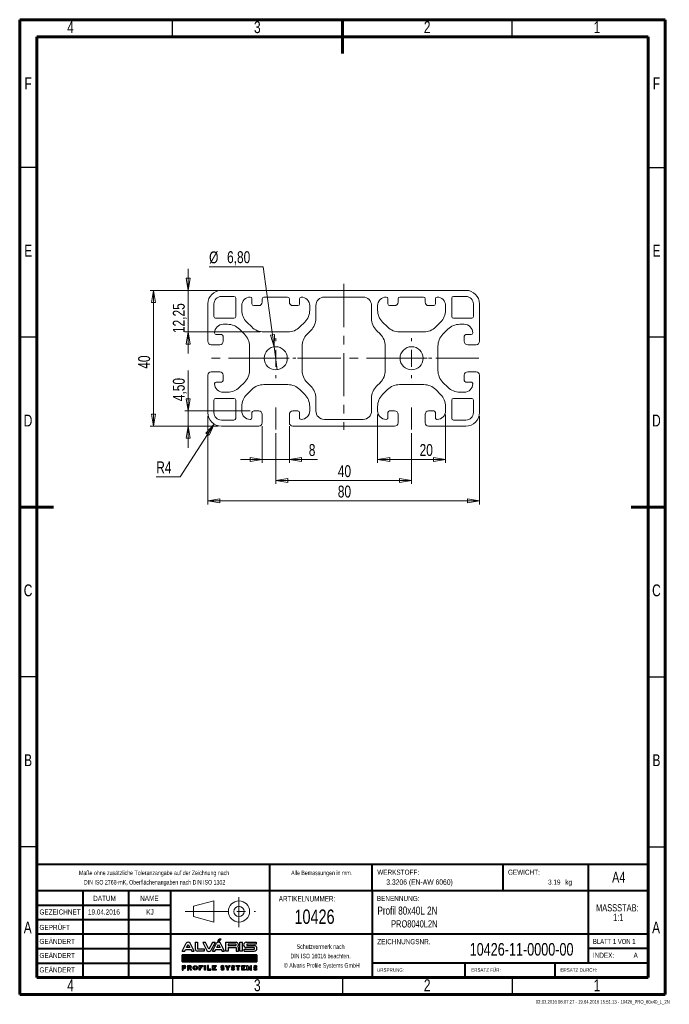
# Model space of a CAD drawing. Header units: millimetres. Extents: x 15 to 206, y 2 to 292.
import ezdxf

# ---------------------------------------------------------------- set-up
doc = ezdxf.new("R2010")
doc.units = ezdxf.units.MM
doc.header["$PDSIZE"] = -1
doc.linetypes.add('CENTERX2', pattern=[20.32, 12.7, -2.54, 2.54, -2.54])
doc.layers.add('FORMAT', color=7, linetype='Continuous')
doc.layers.add('SLD-0', color=179, linetype='Continuous')
doc.styles.add('SLDTEXTSTYLE0', font='TXT', dxfattribs={"width": 0.75})
doc.styles.add('SLDTEXTSTYLE1', font='TXT', dxfattribs={"width": 0.692308})
doc.styles.add('SLDTEXTSTYLE2', font='TXT', dxfattribs={"width": 0.7})
doc.dimstyles.new('SLDDIMSTYLE0', dxfattribs={"dimtxt": 3.5, "dimasz": 3.556, "dimexe": 0, "dimexo": 0.0625, "dimgap": 0.875, "dimtad": 1, "dimrnd": 1e-09, "dimzin": 12, "dimdsep": 46, "dimtxsty": 'SLDTEXTSTYLE0', "dimblk1": 'CLOSED', "dimblk2": 'CLOSED', "dimsah": 1, "dimcen": 0.09, "dimadec": 0, "dimazin": 3, "dimtfac": 1, "dimtofl": 0, "dimtmove": 0, "dimatfit": 3, "dimldrblk": 'CLOSED', "dimfxl": 1, "dimfrac": 2, "dimtolj": 1, "dimtzin": 12, "dimarcsym": 0})
doc.dimstyles.new('SLDDIMSTYLE1', dxfattribs={"dimtxt": 3.5, "dimasz": 3.556, "dimexe": 0, "dimexo": 0.0625, "dimgap": 0.875, "dimtad": 0, "dimtih": 1, "dimtoh": 1, "dimrnd": 1e-09, "dimzin": 12, "dimdsep": 46, "dimtxsty": 'SLDTEXTSTYLE0', "dimblk1": 'NONE', "dimblk2": 'CLOSED', "dimsah": 1, "dimcen": 0, "dimadec": 0, "dimazin": 3, "dimtfac": 1, "dimtmove": 0, "dimatfit": 3, "dimldrblk": 'NONE', "dimfxl": 1, "dimfrac": 2, "dimtolj": 1, "dimtzin": 12, "dimarcsym": 0})
doc.dimstyles.new('SLDDIMSTYLE2', dxfattribs={"dimtxt": 3.5, "dimasz": 3.556, "dimexe": 0, "dimexo": 0.0625, "dimgap": 0.875, "dimtad": 1, "dimrnd": 1e-09, "dimzin": 12, "dimdsep": 46, "dimtxsty": 'SLDTEXTSTYLE0', "dimblk1": 'CLOSED', "dimblk2": 'CLOSED', "dimsah": 1, "dimcen": 0.09, "dimadec": 0, "dimazin": 3, "dimtfac": 1, "dimtmove": 0, "dimatfit": 0, "dimldrblk": 'CLOSED', "dimfxl": 1, "dimfrac": 2, "dimtolj": 1, "dimtzin": 12, "dimarcsym": 0})
doc.dimstyles.new('SLDDIMSTYLE3', dxfattribs={"dimtxt": 3.5, "dimasz": 3.556, "dimexe": 0, "dimexo": 0.0625, "dimgap": 0.875, "dimtad": 0, "dimtih": 1, "dimtoh": 1, "dimrnd": 1e-09, "dimzin": 12, "dimdsep": 46, "dimtxsty": 'SLDTEXTSTYLE0', "dimblk1": 'CLOSED', "dimblk2": 'CLOSED', "dimsah": 1, "dimcen": 0, "dimadec": 0, "dimazin": 3, "dimtfac": 1, "dimtofl": 0, "dimtmove": 0, "dimatfit": 3, "dimldrblk": 'CLOSED', "dimfxl": 1, "dimfrac": 2, "dimtolj": 1, "dimtzin": 12, "dimarcsym": 0})

# ---------------------------------------------------------------- blocks, each defined once
blk = doc.blocks.new('Block2')
at = {"color": 7, "linetype": 'Continuous', "lineweight": 0}
for p, q in [((276.07, 30.81), (282.06, 32.4)), ((282.06, 32.4), (282.06, 26.16)), ((276.07, 30.81), (276.07, 27.78)), ((276.07, 27.78), (282.06, 26.16))]:
    blk.add_line(p, q, dxfattribs=at)
at = {"color": 7, "linetype": 'CENTERX2', "lineweight": 0}
for p, q in [((289.49, 33.46), (289.49, 24.67)), ((273.66, 29.29), (294.36, 29.29))]:
    blk.add_line(p, q, dxfattribs=at)
at = {"color": 7, "linetype": 'Continuous', "lineweight": 0}
for radius in [3.12, 1.52]:
    blk.add_circle((289.49, 29.29), radius, dxfattribs=at)
blk.add_attdef('AUTOATTR7', (0, 0), '', height=1, dxfattribs=at)
blk = doc.blocks.new('ALVARIS-LOGO_BL1')
at = {"layer": 'SLD-0', "color": 2, "linetype": 'Continuous'}
for p, q in [((-368.6, 33.5), (-327.7, 110.4)), ((-325.1, 67.6), (-308.8, 98.1)), ((-308.8, 98.1), (-292.6, 67.6)), ((-249, 33.5), (-289.9, 110.4)), ((-239.9, 121.2), (-218.3, 121.2)), ((-239.9, 121.2), (-239.9, 55)), ((-218.3, 121.2), (-218.3, 55)), ((-139.8, 117.8), (-165.3, 117.8)), ((-165.3, 117.8), (-124.3, 40.9)), ((-105.4, 53.2), (-139.8, 117.8)), ((-71, 117.8), (-105.4, 53.2)), ((-45.6, 117.8), (-86.5, 40.9)), ((-71.1, 33.5), (-30.2, 110.4)), ((-45.6, 117.8), (-71, 117.8)), ((-27.6, 67.6), (-11.3, 98.1)), ((-18.5, 130.5), (-6, 152.4)), ((-18.5, 130.5), (-2.9, 130.5)), ((-11.3, 98.1), (4.9, 67.6)), ((-6, 152.4), (14.6, 152.4)), ((-2.9, 130.5), (14.6, 152.4)), ((48.5, 33.5), (7.6, 110.4)), ((59.3, 33.5), (59.3, 121.2)), ((59.3, 121.2), (161.1, 121.2)), ((82.2, 100.8), (82.2, 88)), ((161.1, 100.8), (82.2, 100.8)), ((161.1, 88), (161.1, 100.8)), ((198.5, 33.5), (198.5, 121.2)), ((198.5, 121.2), (224.9, 121.2)), ((224.9, 33.5), (224.9, 121.2)), ((260.8, 121.2), (359.8, 121.2)), ((359.8, 102.2), (267.3, 102.2)), ((267.3, 102.2), (267.3, 88)), ((359.8, 121.2), (359.8, 102.2)), ((-368.6, 33.5), (-343.2, 33.5)), ((-343.2, 33.5), (-335.2, 48.5)), ((-335.2, 48.5), (-282.4, 48.5)), ((-292.6, 67.6), (-325.1, 67.6)), ((-282.4, 48.5), (-274.4, 33.5)), ((-274.4, 33.5), (-249, 33.5)), ((-218.3, 55), (-151.8, 55)), ((-151.8, 33.5), (-218.3, 33.5)), ((-151.8, 55), (-151.8, 33.5)), ((-71.1, 33.5), (-45.7, 33.5)), ((-45.7, 33.5), (-37.7, 48.5)), ((-37.7, 48.5), (15.1, 48.5)), ((4.9, 67.6), (-27.6, 67.6)), ((15.1, 48.5), (23.1, 33.5)), ((23.1, 33.5), (48.5, 33.5)), ((82.2, 33.5), (59.3, 33.5)), ((82.2, 88), (161.1, 88)), ((82.2, 67.6), (82.2, 33.5)), ((82.2, 67.6), (161.1, 67.6)), ((161.1, 67.6), (161.1, 33.5)), ((161.1, 33.5), (184, 33.5)), ((184, 33.5), (184, 67.6)), ((224.9, 33.5), (198.5, 33.5)), ((241.1, 33.5), (241.1, 52.7)), ((241.1, 52.7), (341.3, 52.7)), ((241.1, 33.5), (340, 33.5)), ((341.3, 67.6), (260.8, 67.6)), ((267.3, 88), (340, 88)), ((341.3, 52.7), (341.3, 67.6)), ((-368.6, -1.7), (365.4, -1.7)), ((-368.6, -72.5), (-368.6, -1.7)), ((365.4, -1.7), (-368.6, -1.7)), ((-368.6, -1.7), (-368.6, -72.5)), ((-368.6, -71.5), (-298.8, -1.7)), ((-368.6, -67.5), (-302.8, -1.7)), ((-368.6, -63.6), (-306.7, -1.7)), ((-368.6, -59.6), (-310.7, -1.7)), ((-368.6, -55.7), (-314.6, -1.7)), ((-368.6, -51.7), (-318.6, -1.7)), ((-368.6, -47.8), (-322.5, -1.7)), ((-368.6, -43.8), (-326.5, -1.7)), ((-368.6, -39.9), (-330.5, -1.7)), ((-368.6, -35.9), (-334.4, -1.7)), ((-368.6, -31.9), (-338.4, -1.7)), ((-368.6, -28), (-342.3, -1.7)), ((-368.6, -24), (-346.3, -1.7)), ((-368.6, -20.1), (-350.2, -1.7)), ((-368.6, -16.1), (-354.2, -1.7)), ((-368.6, -12.2), (-358.1, -1.7)), ((-368.6, -8.2), (-362.1, -1.7)), ((-368.6, -4.3), (-366, -1.7)), ((365.4, -72.5), (-368.6, -72.5)), ((-368.6, -72.5), (365.4, -72.5)), ((-365.7, -72.5), (-294.9, -1.7)), ((-361.7, -72.5), (-290.9, -1.7)), ((-357.8, -72.5), (-287, -1.7)), ((-353.8, -72.5), (-283, -1.7)), ((-349.8, -72.5), (-279.1, -1.7)), ((-345.9, -72.5), (-275.1, -1.7)), ((-341.9, -72.5), (-271.2, -1.7)), ((-338, -72.5), (-267.2, -1.7)), ((-334, -72.5), (-263.2, -1.7)), ((-330.1, -72.5), (-259.3, -1.7)), ((-326.1, -72.5), (-255.3, -1.7)), ((-322.2, -72.5), (-251.4, -1.7)), ((-318.2, -72.5), (-247.4, -1.7)), ((-314.3, -72.5), (-243.5, -1.7)), ((-310.3, -72.5), (-239.5, -1.7)), ((-306.4, -72.5), (-235.6, -1.7)), ((-302.4, -72.5), (-231.6, -1.7)), ((-298.5, -72.5), (-227.7, -1.7)), ((-294.5, -72.5), (-223.7, -1.7)), ((-290.5, -72.5), (-219.8, -1.7)), ((-286.6, -72.5), (-215.8, -1.7)), ((-282.6, -72.5), (-211.8, -1.7)), ((-278.7, -72.5), (-207.9, -1.7)), ((-274.7, -72.5), (-203.9, -1.7)), ((-270.8, -72.5), (-200, -1.7)), ((-266.8, -72.5), (-196, -1.7)), ((-262.9, -72.5), (-192.1, -1.7)), ((-258.9, -72.5), (-188.1, -1.7)), ((-255, -72.5), (-184.2, -1.7)), ((-251, -72.5), (-180.2, -1.7)), ((-247.1, -72.5), (-176.3, -1.7)), ((-243.1, -72.5), (-172.3, -1.7)), ((-239.2, -72.5), (-168.4, -1.7)), ((-235.2, -72.5), (-164.4, -1.7)), ((-231.2, -72.5), (-160.5, -1.7)), ((-227.3, -72.5), (-156.5, -1.7)), ((-223.3, -72.5), (-152.5, -1.7)), ((-219.4, -72.5), (-148.6, -1.7)), ((-215.4, -72.5), (-144.6, -1.7)), ((-211.5, -72.5), (-140.7, -1.7)), ((-207.5, -72.5), (-136.7, -1.7)), ((-203.6, -72.5), (-132.8, -1.7)), ((-199.6, -72.5), (-128.8, -1.7)), ((-195.7, -72.5), (-124.9, -1.7)), ((-191.7, -72.5), (-120.9, -1.7)), ((-187.8, -72.5), (-117, -1.7)), ((-183.8, -72.5), (-113, -1.7)), ((-179.8, -72.5), (-109.1, -1.7)), ((-175.9, -72.5), (-105.1, -1.7)), ((-171.9, -72.5), (-101.2, -1.7)), ((-168, -72.5), (-97.2, -1.7)), ((-164, -72.5), (-93.2, -1.7)), ((-160.1, -72.5), (-89.3, -1.7)), ((-156.1, -72.5), (-85.3, -1.7)), ((-152.2, -72.5), (-81.4, -1.7)), ((-148.2, -72.5), (-77.4, -1.7)), ((-144.3, -72.5), (-73.5, -1.7)), ((-140.3, -72.5), (-69.5, -1.7)), ((-136.4, -72.5), (-65.6, -1.7)), ((-132.4, -72.5), (-61.6, -1.7)), ((-128.5, -72.5), (-57.7, -1.7)), ((-124.5, -72.5), (-53.7, -1.7)), ((-120.5, -72.5), (-49.8, -1.7)), ((-116.6, -72.5), (-45.8, -1.7)), ((-112.6, -72.5), (-41.8, -1.7)), ((-108.7, -72.5), (-37.9, -1.7)), ((-104.7, -72.5), (-33.9, -1.7)), ((-100.8, -72.5), (-30, -1.7)), ((-96.8, -72.5), (-26, -1.7)), ((-92.9, -72.5), (-22.1, -1.7)), ((-88.9, -72.5), (-18.1, -1.7)), ((-85, -72.5), (-14.2, -1.7)), ((-81, -72.5), (-10.2, -1.7)), ((-77.1, -72.5), (-6.3, -1.7)), ((-73.1, -72.5), (-2.3, -1.7)), ((-69.2, -72.5), (1.6, -1.7)), ((-65.2, -72.5), (5.6, -1.7)), ((-61.2, -72.5), (9.5, -1.7)), ((-57.3, -72.5), (13.5, -1.7)), ((-53.3, -72.5), (17.5, -1.7)), ((-49.4, -72.5), (21.4, -1.7)), ((-45.4, -72.5), (25.4, -1.7)), ((-41.5, -72.5), (29.3, -1.7)), ((-37.5, -72.5), (33.3, -1.7)), ((-33.6, -72.5), (37.2, -1.7)), ((-29.6, -72.5), (41.2, -1.7)), ((-25.7, -72.5), (45.1, -1.7)), ((-21.7, -72.5), (49.1, -1.7)), ((-17.8, -72.5), (53, -1.7)), ((-13.8, -72.5), (57, -1.7)), ((-9.8, -72.5), (60.9, -1.7)), ((-5.9, -72.5), (64.9, -1.7)), ((-1.9, -72.5), (68.8, -1.7)), ((2, -72.5), (72.8, -1.7)), ((6, -72.5), (76.8, -1.7)), ((9.9, -72.5), (80.7, -1.7)), ((13.9, -72.5), (84.7, -1.7)), ((17.8, -72.5), (88.6, -1.7)), ((21.8, -72.5), (92.6, -1.7)), ((25.7, -72.5), (96.5, -1.7)), ((29.7, -72.5), (100.5, -1.7)), ((33.6, -72.5), (104.4, -1.7)), ((37.6, -72.5), (108.4, -1.7)), ((41.5, -72.5), (112.3, -1.7)), ((45.5, -72.5), (116.3, -1.7)), ((49.5, -72.5), (120.2, -1.7)), ((53.4, -72.5), (124.2, -1.7)), ((57.4, -72.5), (128.1, -1.7)), ((61.3, -72.5), (132.1, -1.7)), ((65.3, -72.5), (136.1, -1.7)), ((69.2, -72.5), (140, -1.7)), ((73.2, -72.5), (144, -1.7)), ((77.1, -72.5), (147.9, -1.7)), ((81.1, -72.5), (151.9, -1.7)), ((85, -72.5), (155.8, -1.7)), ((89, -72.5), (159.8, -1.7)), ((92.9, -72.5), (163.7, -1.7)), ((96.9, -72.5), (167.7, -1.7)), ((100.8, -72.5), (171.6, -1.7)), ((104.8, -72.5), (175.6, -1.7)), ((108.8, -72.5), (179.5, -1.7)), ((112.7, -72.5), (183.5, -1.7)), ((116.7, -72.5), (187.5, -1.7)), ((120.6, -72.5), (191.4, -1.7)), ((124.6, -72.5), (195.4, -1.7)), ((128.5, -72.5), (199.3, -1.7)), ((132.5, -72.5), (203.3, -1.7)), ((136.4, -72.5), (207.2, -1.7)), ((140.4, -72.5), (211.2, -1.7)), ((144.3, -72.5), (215.1, -1.7)), ((148.3, -72.5), (219.1, -1.7)), ((152.2, -72.5), (223, -1.7)), ((156.2, -72.5), (227, -1.7)), ((160.1, -72.5), (230.9, -1.7)), ((164.1, -72.5), (234.9, -1.7)), ((168.1, -72.5), (238.8, -1.7)), ((172, -72.5), (242.8, -1.7)), ((176, -72.5), (246.8, -1.7)), ((179.9, -72.5), (250.7, -1.7)), ((183.9, -72.5), (254.7, -1.7)), ((187.8, -72.5), (258.6, -1.7)), ((191.8, -72.5), (262.6, -1.7)), ((195.7, -72.5), (266.5, -1.7)), ((199.7, -72.5), (270.5, -1.7)), ((203.6, -72.5), (274.4, -1.7)), ((207.6, -72.5), (278.4, -1.7)), ((211.5, -72.5), (282.3, -1.7)), ((215.5, -72.5), (286.3, -1.7)), ((219.5, -72.5), (290.2, -1.7)), ((223.4, -72.5), (294.2, -1.7)), ((227.4, -72.5), (298.1, -1.7)), ((231.3, -72.5), (302.1, -1.7)), ((235.3, -72.5), (306.1, -1.7)), ((239.2, -72.5), (310, -1.7)), ((243.2, -72.5), (314, -1.7)), ((247.1, -72.5), (317.9, -1.7)), ((251.1, -72.5), (321.9, -1.7)), ((255, -72.5), (325.8, -1.7)), ((259, -72.5), (329.8, -1.7)), ((262.9, -72.5), (333.7, -1.7)), ((266.9, -72.5), (337.7, -1.7)), ((270.8, -72.5), (341.6, -1.7)), ((274.8, -72.5), (345.6, -1.7)), ((278.8, -72.5), (349.5, -1.7)), ((282.7, -72.5), (353.5, -1.7)), ((286.7, -72.5), (357.5, -1.7)), ((290.6, -72.5), (361.4, -1.7)), ((294.6, -72.5), (365.4, -1.7)), ((298.5, -72.5), (365.4, -5.6)), ((302.5, -72.5), (365.4, -9.5)), ((306.4, -72.5), (365.4, -13.5)), ((310.4, -72.5), (365.4, -17.4)), ((314.3, -72.5), (365.4, -21.4)), ((318.3, -72.5), (365.4, -25.3)), ((322.2, -72.5), (365.4, -29.3)), ((326.2, -72.5), (365.4, -33.2)), ((330.1, -72.5), (365.4, -37.2)), ((334.1, -72.5), (365.4, -41.1)), ((338.1, -72.5), (365.4, -45.1)), ((342, -72.5), (365.4, -49.1)), ((346, -72.5), (365.4, -53)), ((349.9, -72.5), (365.4, -57)), ((353.9, -72.5), (365.4, -60.9)), ((357.8, -72.5), (365.4, -64.9)), ((361.8, -72.5), (365.4, -68.8)), ((365.4, -1.7), (365.4, -72.5)), ((365.4, -72.5), (365.4, -1.7)), ((-368.6, -108.1), (-368.6, -152.4)), ((-368.6, -108.1), (-345.2, -108.1)), ((-368.6, -152.4), (-359.4, -152.4)), ((-359.4, -127.2), (-359.4, -117.3)), ((-359.4, -117.3), (-346.2, -117.3)), ((-359.4, -127.2), (-346.2, -127.2)), ((-359.4, -152.4), (-359.4, -136.5)), ((-359.4, -136.5), (-345.2, -136.5)), ((-314.5, -108.1), (-314.5, -152.4)), ((-314.5, -108.1), (-291.1, -108.1)), ((-314.5, -152.4), (-305.3, -152.4)), ((-305.3, -127.2), (-305.3, -117.3)), ((-305.3, -117.3), (-292, -117.3)), ((-305.3, -127.2), (-292, -127.2)), ((-305.3, -152.4), (-305.3, -136.5)), ((-305.3, -136.5), (-295.3, -136.5)), ((-295.3, -136.5), (-286.5, -152.4)), ((-275, -152.4), (-286.5, -152.4)), ((-284.6, -134.9), (-275, -152.4)), ((-200.9, -108.1), (-166.2, -108.1)), ((-200.9, -152.4), (-200.9, -108.1)), ((-191.2, -152.4), (-200.9, -152.4)), ((-166.2, -117.3), (-191.2, -117.3)), ((-191.2, -117.3), (-191.2, -124.8)), ((-191.2, -124.8), (-176.7, -124.8)), ((-176.7, -133.5), (-191.2, -133.5)), ((-191.2, -133.5), (-191.2, -152.4)), ((-176.7, -124.8), (-176.7, -133.5)), ((-166.2, -108.1), (-166.2, -117.3)), ((-149.7, -108.1), (-140, -108.1)), ((-149.7, -152.4), (-149.7, -108.1)), ((-140, -152.4), (-149.7, -152.4)), ((-140, -108.1), (-140, -152.4)), ((-119.3, -108.1), (-119.3, -152.4)), ((-109.6, -108.1), (-119.3, -108.1)), ((-119.3, -152.4), (-85.2, -152.4)), ((-109.6, -142.7), (-109.6, -108.1)), ((-85.2, -142.7), (-109.6, -142.7)), ((-85.2, -152.4), (-85.2, -142.7)), ((-68.9, -152.4), (-68.9, -108.1)), ((-68.9, -108.1), (-35, -108.1)), ((-35, -152.4), (-68.9, -152.4)), ((-35, -117.3), (-58.9, -117.3)), ((-58.9, -117.3), (-58.9, -124.8)), ((-58.9, -124.8), (-45.3, -124.8)), ((-45.3, -132.9), (-58.9, -132.9)), ((-58.9, -132.9), (-58.9, -142.7)), ((-58.9, -142.7), (-35, -142.7)), ((-45.3, -124.8), (-45.3, -132.9)), ((-35, -108.1), (-35, -117.3)), ((-35, -142.7), (-35, -152.4)), ((17.6, -139.1), (10.3, -145.2)), ((27, -126.1), (28.9, -126.1)), ((27, -135.3), (28.9, -135.3)), ((38.3, -122.2), (45.7, -116.2)), ((55.9, -108.1), (67.4, -108.1)), ((74.5, -135.1), (55.9, -108.1)), ((67.4, -108.1), (79.2, -127.4)), ((74.5, -152.4), (74.5, -135.1)), ((83.9, -152.4), (74.5, -152.4)), ((79.2, -127.4), (91, -108.1)), ((102.5, -108.1), (83.9, -135.1)), ((83.9, -135.1), (83.9, -152.4)), ((91, -108.1), (102.5, -108.1)), ((120.4, -139.1), (113, -145.2)), ((129.8, -126.1), (131.6, -126.1)), ((129.8, -135.3), (131.6, -135.3)), ((141.1, -122.2), (148.4, -116.2)), ((161.8, -117.3), (161.8, -108.1)), ((161.8, -108.1), (199.3, -108.1)), ((175.8, -117.3), (161.8, -117.3)), ((175.8, -152.4), (175.8, -117.3)), ((185.6, -152.4), (175.8, -152.4)), ((199.3, -117.3), (185.6, -117.3)), ((185.6, -117.3), (185.6, -152.4)), ((199.3, -108.1), (199.3, -117.3)), ((216.2, -152.4), (216.2, -108.1)), ((216.2, -108.1), (250.1, -108.1)), ((250.1, -152.4), (216.2, -152.4)), ((250.1, -117.3), (226.2, -117.3)), ((226.2, -117.3), (226.2, -124.8)), ((226.2, -124.8), (239.8, -124.8)), ((239.8, -132.9), (226.2, -132.9)), ((226.2, -132.9), (226.2, -142.7)), ((226.2, -142.7), (250.1, -142.7)), ((239.8, -124.8), (239.8, -132.9)), ((250.1, -108.1), (250.1, -117.3)), ((250.1, -142.7), (250.1, -152.4)), ((268.4, -152.4), (268.4, -108.1)), ((268.4, -108.1), (278, -108.1)), ((278.4, -152.4), (268.4, -152.4)), ((291.1, -134.4), (278, -108.1)), ((278.4, -127.9), (291.1, -152.4)), ((278.4, -127.9), (278.4, -152.4)), ((291.1, -134.4), (304.2, -108.1)), ((303.8, -127.9), (291.1, -152.4)), ((303.8, -127.9), (303.8, -152.4)), ((303.8, -152.4), (313.8, -152.4)), ((304.2, -108.1), (313.8, -108.1)), ((313.8, -152.4), (313.8, -108.1)), ((340.6, -139.1), (333.2, -145.2)), ((350, -126.1), (351.9, -126.1)), ((350, -135.3), (351.9, -135.3)), ((361.3, -122.2), (368.6, -116.2))]:
    blk.add_line(p, q, dxfattribs=at)
for centre, radius, start, end in [((-308.8, 99.3), 21.9, 30.42764, 149.57236), ((-11.3, 99.3), 21.9, 30.42764, 149.57236), ((156.9, 94.5), 27, 321.76228, 80.96222), ((262.3, 94.4), 26.9, 93.03544, 266.96456), ((-218.3, 55), 21.6, 180, 270), ((-105.4, 52), 21.9, 210.42764, 329.57236), ((161, 61.2), 23.9, 15.46235, 43.90993), ((338.1, 60.7), 27.3, 273.93117, 86.06883), ((-346.2, -122.3), 4.96, 270, 90), ((-345.2, -122.3), 14.2, 270, 90), ((-292, -122.3), 4.96, 270, 90), ((-291.1, -122.3), 14.2, 297.02151, 90), ((28.9, -127.2), 16.5, 226.72744, 270.01421), ((27, -134.2), 16.5, 46.72744, 90.01421), ((131.6, -127.2), 16.5, 226.72744, 270.01421), ((129.8, -134.2), 16.5, 46.72744, 90.01421), ((351.9, -127.2), 16.5, 226.72744, 270.01421), ((350, -134.2), 16.5, 46.72744, 90.01421)]:
    blk.add_arc(centre, radius, start, end, dxfattribs=at)
for centre, major_axis, ratio in [((-239.3, -130.2), (0, 22.2), 0.948396), ((-239.3, -130.1), (0, 13.9), 0.802774)]:
    blk.add_ellipse(centre, major_axis=major_axis, ratio=ratio, dxfattribs=at)
for centre, major_axis, ratio, start_param, end_param in [((27, -122.1), (-16.6, 0), 0.794296, 4.712389, 7.853982), ((28.9, -139.2), (20.9, 0), 0.630369, 3.608164, 4.712389), ((27, -121.9), (-6.28, 0), 0.661774, 4.712389, 7.853982), ((27, -122.1), (-20.9, 0), 0.630369, 3.608164, 4.712389), ((28.9, -139.2), (16.6, 0), 0.794296, 4.712389, 7.853982), ((28.9, -139.5), (6.28, 0), 0.661774, 4.712389, 7.853982), ((129.8, -122.1), (-16.6, 0), 0.794296, 4.712389, 7.853982), ((131.6, -139.2), (20.9, 0), 0.630369, 3.608164, 4.712389), ((129.8, -121.9), (-6.28, 0), 0.661774, 4.712389, 7.853982), ((129.8, -122.1), (-20.9, 0), 0.630369, 3.608164, 4.712389), ((131.6, -139.2), (16.6, 0), 0.794296, 4.712389, 7.853982), ((131.6, -139.5), (6.28, 0), 0.661774, 4.712389, 7.853982), ((350, -122.1), (-16.6, 0), 0.794296, 4.712389, 7.853982), ((351.9, -139.2), (20.9, 0), 0.630369, 3.608164, 4.712389), ((350, -121.9), (-6.28, 0), 0.661774, 4.712389, 7.853982), ((350, -122.1), (-20.9, 0), 0.630369, 3.608164, 4.712389), ((351.9, -139.2), (16.6, 0), 0.794296, 4.712389, 7.853982), ((351.9, -139.5), (6.28, 0), 0.661774, 4.712389, 7.853982)]:
    blk.add_ellipse(centre, major_axis=major_axis, ratio=ratio, start_param=start_param, end_param=end_param, dxfattribs=at)
blk = doc.blocks.new('SW_NOTE_0')
at = {"color": 0, "linetype": 'Continuous', "lineweight": 0, "char_height": 2.117, "attachment_point": 2, "style": 'SLDTEXTSTYLE0'}
for s, insert in [('MASSSTAB:', (6.98, 2.73)), ('1:1', (7.25, -0.09))]:
    blk.add_mtext(s, dxfattribs=dict(at, insert=insert))
blk = doc.blocks.new('SW_NOTE_1')
at = {"color": 0, "linetype": 'Continuous', "lineweight": 0, "char_height": 1.3229, "attachment_point": 2, "style": 'SLDTEXTSTYLE2'}
for s, insert in [('Schutzvermerk nach', (8.16, 1.71)), ('DIN ISO 16016 beachten.', (8.15, -1.06)), ('© Alvaris Profile Systems GmbH', (8.5, -3.82))]:
    blk.add_mtext(s, dxfattribs=dict(at, insert=insert))
blk = doc.blocks.new('SW_NOTE_2')
at = {"color": 0, "linetype": 'Continuous', "lineweight": 0, "char_height": 1.3229, "attachment_point": 2, "style": 'SLDTEXTSTYLE2'}
for s, insert in [('Maße ohne zusätzliche Toleranzangabe auf der Zeichnung nach', (25.55, 1.71)), ('DIN ISO 2768-mK, Oberflächenangaben nach DIN ISO 1302', (25.69, -1.06))]:
    blk.add_mtext(s, dxfattribs=dict(at, insert=insert))
blk = doc.blocks.new('_CLOSED')
at = {"color": 0, "linetype": 'ByBlock', "lineweight": -2}
for p, q in [((-1, 0.166667), (0, 0)), ((-1, 0.166667), (-1, -0.166667)), ((0, 0), (-1, -0.166667)), ((0, 0), (-1, 0))]:
    blk.add_line(p, q, dxfattribs=at)
blk = doc.blocks.new('_D')
at = {"color": 7, "linetype": 'Continuous', "lineweight": 0}
for p, q in [((90.39, 170.31), (90.39, 155.31)), ((130.39, 170.31), (130.39, 155.31)), ((130.39, 156.31), (90.39, 156.31))]:
    blk.add_line(p, q, dxfattribs=at)
at = {"color": 7, "linetype": 'Continuous', "lineweight": 0, "xscale": 3.556, "yscale": 3.556, "rotation": 180}
blk.add_blockref('_CLOSED', (90.39, 156.31, -500), dxfattribs=at)
at = {"color": 7, "linetype": 'Continuous', "lineweight": 0, "xscale": 3.556, "yscale": 3.556}
blk.add_blockref('_CLOSED', (130.39, 156.31, -500), dxfattribs=at)
at = {"color": 7, "linetype": 'Continuous', "lineweight": 0, "insert": (108.66, 160.83), "char_height": 3.5, "attachment_point": 1, "style": 'SLDTEXTSTYLE0'}
blk.add_mtext('40', dxfattribs=at)
blk = doc.blocks.new('_D_1')
at = {"color": 7, "linetype": 'Continuous', "lineweight": 0}
for p, q in [((70.39, 175.31), (70.39, 149.31)), ((150.39, 175.31), (150.39, 149.31)), ((150.39, 150.31), (70.39, 150.31))]:
    blk.add_line(p, q, dxfattribs=at)
at = {"color": 7, "linetype": 'Continuous', "lineweight": 0, "xscale": 3.556, "yscale": 3.556, "rotation": 180}
blk.add_blockref('_CLOSED', (70.39, 150.31, -500), dxfattribs=at)
at = {"color": 7, "linetype": 'Continuous', "lineweight": 0, "xscale": 3.556, "yscale": 3.556}
blk.add_blockref('_CLOSED', (150.39, 150.31, -500), dxfattribs=at)
at = {"color": 7, "linetype": 'Continuous', "lineweight": 0, "insert": (108.66, 154.83), "char_height": 3.5, "attachment_point": 1, "style": 'SLDTEXTSTYLE0'}
blk.add_mtext('80', dxfattribs=at)
blk = doc.blocks.new('_D_2')
at = {"color": 7, "linetype": 'Continuous', "lineweight": 0}
for p, q in [((86.68, 219.27), (70.77, 219.27)), ((89.93, 195.68), (86.68, 219.27)), ((90.85, 188.95), (89.93, 195.68))]:
    blk.add_line(p, q, dxfattribs=at)
at = {"color": 7, "linetype": 'Continuous', "lineweight": 0, "xscale": 3.556, "yscale": 3.556, "rotation": 277.8301885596}
blk.add_blockref('_CLOSED', (89.93, 195.68, -500), dxfattribs=at)
at = {"color": 7, "linetype": 'Continuous', "lineweight": 0, "char_height": 3.5, "attachment_point": 1, "style": 'SLDTEXTSTYLE0'}
for s, insert in [('%%c', (70.77, 223.78)), ('6,80', (76.05, 223.83))]:
    blk.add_mtext(s, dxfattribs=dict(at, insert=insert))
blk = doc.blocks.new('_NONE')
blk = doc.blocks.new('_D_3')
at = {"color": 7, "linetype": 'Continuous', "lineweight": 0}
for p, q in [((64.6, 212.31), (64.6, 218.66)), ((73.39, 212.31), (63.6, 212.31)), ((64.6, 200.06), (64.6, 212.31)), ((85.83, 200.06), (63.6, 200.06)), ((64.6, 200.06), (64.6, 193.71))]:
    blk.add_line(p, q, dxfattribs=at)
at = {"color": 7, "linetype": 'Continuous', "lineweight": 0, "xscale": 3.556, "yscale": 3.556}
for p, rotation in [((64.6, 212.31, -500), 270), ((64.6, 200.06, -500), 90)]:
    blk.add_blockref('_CLOSED', p, dxfattribs=dict(at, rotation=rotation))
at = {"color": 7, "linetype": 'Continuous', "lineweight": 0, "insert": (60.09, 199.74), "char_height": 3.5, "attachment_point": 1, "rotation": 90, "style": 'SLDTEXTSTYLE0'}
blk.add_mtext('12,25', dxfattribs=at)
blk = doc.blocks.new('_D_4')
at = {"color": 7, "linetype": 'Continuous', "lineweight": 0}
for p, q in [((73.39, 212.31), (53.39, 212.31)), ((54.39, 212.31), (54.39, 172.31)), ((73.39, 172.31), (53.39, 172.31))]:
    blk.add_line(p, q, dxfattribs=at)
at = {"color": 7, "linetype": 'Continuous', "lineweight": 0, "xscale": 3.556, "yscale": 3.556}
for p, rotation in [((54.39, 212.31, -500), 90), ((54.39, 172.31, -500), 270)]:
    blk.add_blockref('_CLOSED', p, dxfattribs=dict(at, rotation=rotation))
at = {"color": 7, "linetype": 'Continuous', "lineweight": 0, "insert": (49.88, 189.24), "char_height": 3.5, "attachment_point": 1, "rotation": 90, "style": 'SLDTEXTSTYLE0'}
blk.add_mtext('40', dxfattribs=at)
blk = doc.blocks.new('_D_5')
at = {"color": 7, "linetype": 'Continuous', "lineweight": 0}
for p, q in [((64.6, 176.81), (64.6, 188.74)), ((82.89, 176.81), (63.6, 176.81)), ((64.6, 176.81), (64.6, 172.31)), ((73.39, 172.31), (63.6, 172.31)), ((64.6, 172.31), (64.6, 165.96))]:
    blk.add_line(p, q, dxfattribs=at)
at = {"color": 7, "linetype": 'Continuous', "lineweight": 0, "xscale": 3.556, "yscale": 3.556}
for p, rotation in [((64.6, 176.81, -500), 270), ((64.6, 172.31, -500), 90)]:
    blk.add_blockref('_CLOSED', p, dxfattribs=dict(at, rotation=rotation))
at = {"color": 7, "linetype": 'Continuous', "lineweight": 0, "insert": (60.09, 179.68), "char_height": 3.5, "attachment_point": 1, "rotation": 90, "style": 'SLDTEXTSTYLE0'}
blk.add_mtext('4,50', dxfattribs=at)
blk = doc.blocks.new('_D_6')
at = {"color": 7, "linetype": 'Continuous', "lineweight": 0}
for p, q in [((72.22, 172.95), (62.21, 157.45)), ((62.21, 157.45), (55.2, 157.45))]:
    blk.add_line(p, q, dxfattribs=at)
at = {"color": 7, "linetype": 'Continuous', "lineweight": 0, "xscale": 3.556, "yscale": 3.556, "rotation": 57.1419087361}
blk.add_blockref('_CLOSED', (72.22, 172.95, -500), dxfattribs=at)
at = {"color": 7, "linetype": 'Continuous', "lineweight": 0, "insert": (55.2, 161.96), "char_height": 3.5, "attachment_point": 1, "style": 'SLDTEXTSTYLE0'}
blk.add_mtext('R4', dxfattribs=at)
blk = doc.blocks.new('_D_7')
at = {"color": 7, "linetype": 'Continuous', "lineweight": 0}
for p, q in [((86.39, 172.31), (86.39, 161.55)), ((94.39, 172.31), (94.39, 161.55)), ((86.39, 162.55), (80.04, 162.55)), ((86.39, 162.55), (94.39, 162.55)), ((94.39, 162.55), (102.7, 162.55))]:
    blk.add_line(p, q, dxfattribs=at)
at = {"color": 7, "linetype": 'Continuous', "lineweight": 0, "xscale": 3.556, "yscale": 3.556}
blk.add_blockref('_CLOSED', (86.39, 162.55, -500), dxfattribs=at)
at = {"color": 7, "linetype": 'Continuous', "lineweight": 0, "xscale": 3.556, "yscale": 3.556, "rotation": 180}
blk.add_blockref('_CLOSED', (94.39, 162.55, -500), dxfattribs=at)
at = {"color": 7, "linetype": 'Continuous', "lineweight": 0, "insert": (100.11, 167.06), "char_height": 3.5, "attachment_point": 1, "style": 'SLDTEXTSTYLE0'}
blk.add_mtext('8', dxfattribs=at)
blk = doc.blocks.new('_D_8')
at = {"color": 7, "linetype": 'Continuous', "lineweight": 0}
for p, q in [((120.39, 175.81), (120.39, 161.55)), ((140.39, 175.81), (140.39, 161.55)), ((120.39, 162.55), (140.39, 162.55))]:
    blk.add_line(p, q, dxfattribs=at)
at = {"color": 7, "linetype": 'Continuous', "lineweight": 0, "xscale": 3.556, "yscale": 3.556, "rotation": 180}
blk.add_blockref('_CLOSED', (120.39, 162.55, -500), dxfattribs=at)
at = {"color": 7, "linetype": 'Continuous', "lineweight": 0, "xscale": 3.556, "yscale": 3.556}
blk.add_blockref('_CLOSED', (140.39, 162.55, -500), dxfattribs=at)
at = {"color": 7, "linetype": 'Continuous', "lineweight": 0, "insert": (132.74, 167.06), "char_height": 3.5, "attachment_point": 1, "style": 'SLDTEXTSTYLE0'}
blk.add_mtext('20', dxfattribs=at)
blk = doc.blocks.new('SW_CENTERMARKSYMBOL_0')
at = {"color": 0, "linetype": 'Continuous', "lineweight": 0}
for p, q in [((0, 5), (0, 5.9)), ((-5, 0), (-5.9, 0)), ((0, 0), (-2.5, 0)), ((0, 0), (0, 2.5)), ((0, 0), (0, -2.5)), ((0, 0), (2.5, 0)), ((5, 0), (5.9, 0)), ((0, -5), (0, -5.9))]:
    blk.add_line(p, q, dxfattribs=at)
blk = doc.blocks.new('SW_CENTERMARKSYMBOL_1')
at = {"color": 0, "linetype": 'Continuous', "lineweight": 0}
for p, q in [((0, 5), (0, 5.9)), ((-5, 0), (-5.9, 0)), ((0, 0), (-2.5, 0)), ((0, 0), (0, 2.5)), ((0, 0), (0, -2.5)), ((0, 0), (2.5, 0)), ((5, 0), (5.9, 0)), ((0, -5), (0, -5.9))]:
    blk.add_line(p, q, dxfattribs=at)

msp = doc.modelspace()

# ---------------------------------------------------------------- linework, layer by layer
at = {"color": 7, "linetype": 'Continuous', "lineweight": 60}
for p, q in [((205, 292), (15, 292)), ((15, 292), (15, 5)), ((110, 282), (110, 292)), ((205, 5), (205, 292)), ((20, 287), (200, 287)), ((20, 10), (20, 287)), ((200, 287), (200, 10)), ((15, 148.5), (25, 148.5)), ((195, 148.5), (205, 148.5)), ((20, 10), (200, 10)), ((15, 5), (205, 5))]:
    msp.add_line(p, q, dxfattribs=at)
at = {"color": 7, "linetype": 'Continuous', "lineweight": 30}
for p, q in [((60, 287), (60, 292)), ((160, 287), (160, 292)), ((20, 248.5), (15, 248.5)), ((200, 248.5), (205, 248.5)), ((20, 198.5), (15, 198.5)), ((200, 198.651), (205, 198.651)), ((20, 98.5), (15, 98.5)), ((200, 98.5), (205, 98.5)), ((20, 48.5), (15, 48.5)), ((200, 48.5), (205, 48.5)), ((60, 10), (60, 5)), ((110, 10), (110, 5)), ((160, 10), (160, 5))]:
    msp.add_line(p, q, dxfattribs=at)
at = {"color": 7, "linetype": 'Continuous', "lineweight": 15}
for p, q in [((146.391, 212.314), (74.391, 212.314)), ((78.091, 210.514), (74.391, 210.514)), ((78.591, 204.614), (78.591, 210.014)), ((83.391, 208.314), (83.391, 209.814)), ((86.391, 209.814), (86.391, 208.814)), ((93.891, 210.314), (86.891, 210.314)), ((94.391, 208.814), (94.391, 209.814)), ((97.391, 209.814), (97.391, 208.314)), ((116.091, 210.314), (104.691, 210.314)), ((123.391, 208.314), (123.391, 209.814)), ((126.391, 209.814), (126.391, 208.814)), ((133.891, 210.314), (126.891, 210.314)), ((134.391, 208.814), (134.391, 209.814)), ((137.391, 209.814), (137.391, 208.314)), ((142.191, 210.014), (142.191, 204.614)), ((146.391, 210.514), (142.691, 210.514)), ((70.391, 208.314), (70.391, 197.314)), ((72.191, 208.314), (72.191, 204.614)), ((80.391, 207.814), (80.391, 206.506)), ((85.391, 207.814), (83.891, 207.814)), ((96.891, 207.814), (95.391, 207.814)), ((100.391, 206.506), (100.391, 207.814)), ((102.191, 207.814), (102.191, 204.063)), ((118.591, 204.063), (118.591, 207.814)), ((120.391, 207.814), (120.391, 206.506)), ((125.391, 207.814), (123.891, 207.814)), ((136.891, 207.814), (135.391, 207.814)), ((140.391, 206.506), (140.391, 207.814)), ((148.591, 204.614), (148.591, 208.314)), ((150.391, 197.314), (150.391, 208.314)), ((72.691, 204.114), (78.091, 204.114)), ((81.856, 202.97), (83.298, 201.528)), ((97.484, 201.528), (98.927, 202.97)), ((121.856, 202.97), (123.298, 201.528)), ((137.484, 201.528), (138.927, 202.97)), ((142.691, 204.114), (148.091, 204.114)), ((74.891, 202.314), (76.199, 202.314)), ((79.734, 200.849), (81.177, 199.407)), ((86.833, 200.064), (93.949, 200.064)), ((100.727, 200.528), (99.606, 199.407)), ((121.177, 199.407), (120.056, 200.528)), ((126.833, 200.064), (133.949, 200.064)), ((139.606, 199.407), (141.048, 200.849)), ((144.583, 202.314), (145.891, 202.314)), ((72.391, 199.764), (72.391, 199.814)), ((74.391, 199.314), (72.841, 199.314)), ((74.891, 197.314), (74.891, 198.814)), ((145.891, 198.814), (145.891, 197.314)), ((147.941, 199.314), (146.391, 199.314)), ((148.391, 199.814), (148.391, 199.764)), ((71.391, 196.314), (73.891, 196.314)), ((82.641, 195.871), (82.641, 188.756)), ((98.141, 195.871), (98.141, 188.756)), ((122.641, 188.756), (122.641, 195.871)), ((138.141, 188.756), (138.141, 195.871)), ((146.891, 196.314), (149.391, 196.314)), ((70.391, 187.314), (70.391, 176.314)), ((73.891, 188.314), (71.391, 188.314)), ((74.891, 185.814), (74.891, 187.314)), ((145.891, 187.314), (145.891, 185.814)), ((149.391, 188.314), (146.891, 188.314)), ((150.391, 176.314), (150.391, 187.314)), ((72.391, 184.814), (72.391, 184.864)), ((72.841, 185.314), (74.391, 185.314)), ((81.177, 185.22), (79.734, 183.778)), ((81.856, 181.657), (83.298, 183.099)), ((86.833, 184.564), (93.949, 184.564)), ((97.484, 183.099), (98.927, 181.657)), ((99.606, 185.22), (100.727, 184.099)), ((120.056, 184.099), (121.177, 185.22)), ((121.856, 181.657), (123.298, 183.099)), ((126.833, 184.564), (133.949, 184.564)), ((137.484, 183.099), (138.927, 181.657)), ((141.048, 183.778), (139.606, 185.22)), ((146.391, 185.314), (147.941, 185.314)), ((148.391, 184.864), (148.391, 184.814)), ((72.191, 180.014), (72.191, 176.314)), ((78.091, 180.514), (72.691, 180.514)), ((76.199, 182.314), (74.891, 182.314)), ((78.591, 174.614), (78.591, 180.014)), ((102.191, 180.564), (102.191, 176.814)), ((118.591, 176.814), (118.591, 180.564)), ((142.191, 180.014), (142.191, 174.614)), ((148.091, 180.514), (142.691, 180.514)), ((145.891, 182.314), (144.583, 182.314)), ((148.591, 176.314), (148.591, 180.014)), ((80.391, 176.814), (80.391, 178.121)), ((100.391, 178.121), (100.391, 176.814)), ((120.391, 176.814), (120.391, 178.121)), ((140.391, 178.121), (140.391, 176.814)), ((74.391, 174.114), (78.091, 174.114)), ((82.941, 174.314), (82.891, 174.314)), ((83.391, 176.314), (83.391, 174.764)), ((85.391, 176.814), (83.891, 176.814)), ((86.391, 173.314), (86.391, 175.814)), ((94.391, 175.814), (94.391, 173.314)), ((96.891, 176.814), (95.391, 176.814)), ((97.391, 174.764), (97.391, 176.314)), ((97.891, 174.314), (97.841, 174.314)), ((104.691, 174.314), (116.091, 174.314)), ((122.941, 174.314), (122.891, 174.314)), ((123.391, 176.314), (123.391, 174.764)), ((125.391, 176.814), (123.891, 176.814)), ((126.391, 173.314), (126.391, 175.814)), ((134.391, 175.814), (134.391, 173.314)), ((136.891, 176.814), (135.391, 176.814)), ((137.391, 174.764), (137.391, 176.314)), ((137.891, 174.314), (137.841, 174.314)), ((142.691, 174.114), (146.391, 174.114)), ((74.391, 172.314), (85.391, 172.314)), ((95.391, 172.314), (125.391, 172.314)), ((135.391, 172.314), (146.391, 172.314))]:
    msp.add_line(p, q, dxfattribs=at)
at = {"color": 7, "linetype": 'CENTERX2', "lineweight": 0}
for p, q in [((110.391, 214.187), (110.391, 171.242)), ((150.173, 192.314), (69.9, 192.314)), ((90.391, 171.314), (90.391, 177.814)), ((130.391, 171.314), (130.391, 177.814))]:
    msp.add_line(p, q, dxfattribs=at)
at = {"color": 7, "linetype": 'Continuous', "lineweight": 40}
for p, q in [((20, 65.25), (20, 10)), ((200, 43.263), (20, 43.263)), ((20, 43.263), (20, 10)), ((88.645, 35.5), (88.645, 43.263)), ((118.8, 35.5), (118.8, 43.263)), ((157.357, 35.5), (157.357, 43.263)), ((182.443, 35.5), (182.443, 43.263)), ((118.8, 35.5), (20, 35.5)), ((33.596, 35.5), (33.596, 10)), ((46.991, 35.5), (46.991, 10)), ((59.403, 35.5), (59.403, 10)), ((88.645, 10), (88.645, 35.5)), ((118.8, 35.5), (118.8, 10)), ((182.443, 35.5), (118.8, 35.5)), ((182.443, 14.325), (182.443, 35.5)), ((200, 35.5), (182.443, 35.5)), ((59.403, 31.25), (20, 31.25)), ((59.403, 27), (20, 27)), ((200, 22.75), (20, 22.75)), ((59.403, 18.475), (20, 18.475)), ((200, 18.575), (182.443, 18.575)), ((20, 14.25), (59.403, 14.25)), ((200, 14.25), (118.8, 14.25)), ((146.129, 10), (146.129, 14.25)), ((172.682, 10), (172.682, 14.25))]:
    msp.add_line(p, q, dxfattribs=at)
at = {"color": 7, "linetype": 'Continuous', "lineweight": 0}
msp.add_line((118.8, 14.25), (200, 14.25), dxfattribs=at)
at = {"color": 7, "linetype": 'Continuous', "lineweight": 15}
for centre in [(90.391, 192.314), (130.391, 192.314)]:
    msp.add_circle(centre, 3.4, dxfattribs=at)
for centre, radius, start, end in [((74.391, 208.314), 4, 90.00004, 180), ((146.391, 208.314), 4, 0, 90), ((74.391, 208.314), 2.2, 90.00008, 180), ((78.091, 210.014), 0.5, 0, 90), ((82.891, 207.814), 2.5, 90, 180), ((82.891, 209.814), 0.5, 0, 90), ((85.391, 208.814), 1, 270, 0), ((86.891, 209.814), 0.5, 90, 180), ((93.891, 209.814), 0.5, 0, 90), ((95.391, 208.814), 1, 180, 270), ((97.891, 209.814), 0.5, 90, 180), ((97.891, 207.814), 2.5, 0, 90), ((104.691, 207.814), 2.5, 90, 180), ((116.091, 207.814), 2.5, 0, 90), ((122.891, 207.814), 2.5, 90, 180), ((122.891, 209.814), 0.5, 0, 90), ((125.391, 208.814), 1, 270, 0), ((126.891, 209.814), 0.5, 90, 180), ((133.891, 209.814), 0.5, 0, 90), ((135.391, 208.814), 1, 180, 270), ((137.891, 209.814), 0.5, 90, 180), ((137.891, 207.814), 2.5, 0, 90), ((142.691, 210.014), 0.5, 90, 180), ((146.391, 208.314), 2.2, 0, 90), ((85.391, 206.506), 5, 179.99996, 224.99993), ((83.891, 208.314), 0.5, 180, 270), ((96.891, 208.314), 0.5, 270, 0), ((95.391, 206.506), 5, 315, 359.99999), ((125.391, 206.506), 5, 180.00001, 225), ((123.891, 208.314), 0.5, 180, 270), ((136.891, 208.314), 0.5, 270, 0), ((135.391, 206.506), 5, 315, 359.99999), ((72.691, 204.614), 0.5, 180, 270), ((78.091, 204.614), 0.5, 270, 0), ((97.191, 204.063), 5, 315, 0), ((123.591, 204.063), 5, 180, 225), ((142.691, 204.614), 0.5, 180, 270), ((148.091, 204.614), 0.5, 270, 0), ((74.891, 199.814), 2.5, 90, 180), ((76.199, 197.314), 5, 45, 90.00004), ((86.833, 205.064), 5, 225, 270), ((93.949, 205.064), 5, 270, 315), ((126.833, 205.064), 5, 225, 270), ((133.949, 205.064), 5, 270, 315), ((144.583, 197.314), 5, 90.00001, 135), ((145.891, 199.814), 2.5, 0, 90), ((71.391, 197.314), 1, 180, 270), ((72.841, 199.764), 0.45, 180, 269.99962), ((73.891, 197.314), 1, 270, 0), ((74.391, 198.814), 0.5, 0, 90), ((77.641, 195.871), 5, 359.99995, 44.99993), ((103.141, 195.871), 5, 135, 180), ((117.641, 195.871), 5, 360, 45), ((143.141, 195.871), 5, 135, 180), ((146.391, 198.814), 0.5, 90, 180), ((146.891, 197.314), 1, 180, 270), ((147.941, 199.764), 0.45, 270, 0), ((149.391, 197.314), 1, 270, 0), ((77.641, 188.756), 5, 314.99994, 359.99996), ((103.141, 188.756), 5, 180, 225), ((117.641, 188.756), 5, 315, 0), ((143.141, 188.756), 5, 180, 225), ((71.391, 187.314), 1, 90.00006, 179.99983), ((73.891, 187.314), 1, 0, 90), ((74.391, 185.814), 0.5, 270, 0), ((146.891, 187.314), 1, 90, 180), ((146.391, 185.814), 0.5, 180, 270), ((149.391, 187.314), 1, 0, 90), ((72.841, 184.864), 0.45, 90.00038, 180.00013), ((74.891, 184.814), 2.5, 180, 270), ((76.199, 187.314), 5, 269.99996, 315), ((86.833, 179.564), 5, 90, 135), ((93.949, 179.564), 5, 45, 90), ((97.191, 180.564), 5, 360, 45), ((123.591, 180.564), 5, 135, 180), ((126.833, 179.564), 5, 90, 135), ((133.949, 179.564), 5, 45, 90), ((144.583, 187.314), 5, 225, 269.99999), ((145.891, 184.814), 2.5, 270, 0), ((147.941, 184.864), 0.45, 359.99987, 90), ((72.691, 180.014), 0.5, 90, 180), ((78.091, 180.014), 0.5, 0, 90), ((85.391, 178.121), 5, 135.00007, 180.00002), ((95.391, 178.121), 5, 0.00002, 45), ((125.391, 178.121), 5, 135, 179.99998), ((135.391, 178.121), 5, 0.00002, 45), ((142.691, 180.014), 0.5, 90, 180), ((148.091, 180.014), 0.5, 0, 90), ((74.391, 176.314), 4, 179.99999, 269.99996), ((74.391, 176.314), 2.2, 179.99997, 269.99992), ((78.091, 174.614), 0.5, 270, 0), ((82.891, 176.814), 2.5, 180, 270), ((82.941, 174.764), 0.45, 270.00038, 0.00013), ((83.891, 176.314), 0.5, 90, 180), ((85.391, 175.814), 1, 0, 90), ((95.391, 175.814), 1, 90, 180), ((96.891, 176.314), 0.5, 0, 90), ((97.841, 174.764), 0.45, 179.99987, 270.00013), ((97.891, 176.814), 2.5, 270, 0), ((104.691, 176.814), 2.5, 180, 270), ((116.091, 176.814), 2.5, 270, 0), ((122.891, 176.814), 2.5, 180, 270), ((122.941, 174.764), 0.45, 269.99987, 0.00013), ((123.891, 176.314), 0.5, 90, 180), ((125.391, 175.814), 1, 0, 90), ((135.391, 175.814), 1, 90, 180), ((136.891, 176.314), 0.5, 0, 90), ((137.841, 174.764), 0.45, 179.99987, 270), ((137.891, 176.814), 2.5, 270, 0), ((142.691, 174.614), 0.5, 180, 270), ((146.391, 176.314), 2.2, 270, 0.00003), ((146.391, 176.314), 4, 270, 0.00001), ((85.391, 173.314), 1, 270, 0), ((95.391, 173.314), 1, 180, 270), ((125.391, 173.314), 1, 270, 0), ((135.391, 173.314), 1, 180, 270)]:
    msp.add_arc(centre, radius, start, end, dxfattribs=at)
at = {"color": 7, "linetype": 'Continuous', "lineweight": 0}
msp.add_point((200, 46.224), dxfattribs=at)

# ---------------------------------------------------------------- block references
for name, p in [('SW_CENTERMARKSYMBOL_1', (90.391, 192.314)), ('SW_CENTERMARKSYMBOL_0', (130.391, 192.314)), ('SW_NOTE_2', (29.024, 39.767)), ('SW_NOTE_0', (183.974, 28.867)), ('SW_NOTE_1', (95.436, 18.055))]:
    msp.add_blockref(name, p, dxfattribs=at)
at = {"color": 7, "linetype": 'Continuous'}
msp.add_blockref('Block2', (-209.927, 0.164), dxfattribs=at)
at = {"layer": 'FORMAT', "xscale": 0.03, "yscale": 0.03, "zscale": 0.03}
msp.add_blockref('ALVARIS-LOGO_BL1', (73.869, 16.777), dxfattribs=at)

# ---------------------------------------------------------------- texts
at = {"color": 7, "linetype": 'Continuous', "lineweight": 0}
for s, insert, char_height, attachment_point, style in [('4', (29.965, 291.541), 3.5, 2, 'SLDTEXTSTYLE0'), ('3', (84.965, 291.541), 3.5, 2, 'SLDTEXTSTYLE0'), ('2', (134.965, 291.541), 3.5, 2, 'SLDTEXTSTYLE0'), ('1', (184.965, 291.541), 3.5, 2, 'SLDTEXTSTYLE0'), ('F', (17.464, 274.982), 3.5, 2, 'SLDTEXTSTYLE0'), ('F', (202.464, 274.982), 3.5, 2, 'SLDTEXTSTYLE0'), ('E', (17.506, 225.732), 3.5, 2, 'SLDTEXTSTYLE0'), ('E', (202.506, 225.732), 3.5, 2, 'SLDTEXTSTYLE0'), ('D', (17.46, 175.732), 3.5, 2, 'SLDTEXTSTYLE0'), ('D', (202.46, 175.732), 3.5, 2, 'SLDTEXTSTYLE0'), ('C', (17.464, 125.732), 3.5, 2, 'SLDTEXTSTYLE0'), ('C', (202.464, 125.732), 3.5, 2, 'SLDTEXTSTYLE0'), ('B', (17.473, 75.732), 3.5, 2, 'SLDTEXTSTYLE0'), ('B', (202.473, 75.732), 3.5, 2, 'SLDTEXTSTYLE0'), ('Alle Bemassungen in mm.', (103.894, 41.472), 1.32292, 2, 'SLDTEXTSTYLE2'), ('WERKSTOFF:', (120.274, 41.761), 1.5, 1, 'SLDTEXTSTYLE0'), ('GEWICHT:', (158.753, 41.76), 1.4986, 1, 'SLDTEXTSTYLE0'), ('A4', (191.366, 41.128), 3.175, 2, 'SLDTEXTSTYLE0'), ('3.3206 (EN-AW 6060)', (142.512, 38.887), 1.5875, 3, 'SLDTEXTSTYLE0'), ('3.19', (174.223, 38.823), 1.4986, 3, 'SLDTEXTSTYLE0'), ('kg', (175.627, 38.823), 1.4986, 1, 'SLDTEXTSTYLE0'), ('DATUM', (36.633, 34.066), 1.5, 1, 'SLDTEXTSTYLE0'), ('NAME', (50.463, 34.066), 1.5, 1, 'SLDTEXTSTYLE0'), ('ARTIKELNUMMER:', (99.597, 33.981), 1.5875, 2, 'SLDTEXTSTYLE2'), ('BENENNUNG:', (120.156, 34.025), 1.5, 1, 'SLDTEXTSTYLE0'), ('GEZEICHNET', (20.83, 30.048), 1.5, 1, 'SLDTEXTSTYLE0'), ('19.04.2016', (35.09, 30.048), 1.5, 1, 'SLDTEXTSTYLE0'), ('KJ', (53.368, 30.048), 1.5, 2, 'SLDTEXTSTYLE0'), ('10426', (95.897, 30.031), 4.2333, 1, 'SLDTEXTSTYLE0'), ('Profil 80x40L 2N', (120.338, 30.899), 2.38125, 1, 'SLDTEXTSTYLE0'), ('A', (17.36, 26.482), 3.5, 2, 'SLDTEXTSTYLE0'), ('PRO8040L2N', (124.36, 26.853), 2.1167, 1, 'SLDTEXTSTYLE0'), ('A', (202.36, 26.482), 3.5, 2, 'SLDTEXTSTYLE0'), ('GEPRÜFT', (20.819, 25.505), 1.5, 1, 'SLDTEXTSTYLE0'), ('GEÄNDERT', (20.822, 21.38), 1.5, 1, 'SLDTEXTSTYLE0'), ('ZEICHNUNGSNR.', (120.279, 21.317), 1.5, 1, 'SLDTEXTSTYLE0'), ('BLATT 1 VON 1', (183.765, 21.367), 1.5, 1, 'SLDTEXTSTYLE1'), ('GEÄNDERT', (20.822, 17.239), 1.5, 1, 'SLDTEXTSTYLE0'), ('10426-11-0000-00', (178.048, 20.154), 3.70417, 3, 'SLDTEXTSTYLE0'), ('INDEX:', (183.765, 17.304), 1.5, 1, 'SLDTEXTSTYLE0'), ('A', (195.727, 17.304), 1.5, 1, 'SLDTEXTSTYLE0'), ('GEÄNDERT', (20.822, 13.004), 1.5, 1, 'SLDTEXTSTYLE0'), ('URSPRUNG:', (120.202, 12.756), 1.0583, 1, 'SLDTEXTSTYLE0'), ('ERSATZ FÜR:', (147.922, 12.756), 1.05833, 1, 'SLDTEXTSTYLE0'), ('ERSATZ DURCH:', (174.204, 12.756), 1.05833, 1, 'SLDTEXTSTYLE0'), ('4', (29.965, 9.482), 3.5, 2, 'SLDTEXTSTYLE0'), ('3', (84.965, 9.482), 3.5, 2, 'SLDTEXTSTYLE0'), ('2', (134.965, 9.482), 3.5, 2, 'SLDTEXTSTYLE0'), ('1', (184.965, 9.482), 3.5, 2, 'SLDTEXTSTYLE0'), ('02.03.2016 08:07:27 - 19.04.2016 15:51:13 - 10426_PRO_80x40_L_2N', (206.4, 3.379), 1.05833, 3, 'SLDTEXTSTYLE2')]:
    msp.add_mtext(s, dxfattribs=dict(at, insert=insert, char_height=char_height, attachment_point=attachment_point, style=style))

# ---------------------------------------------------------------- dimensions: what is measured, and where the dimension line sits
dim = msp.add_diameter_dim_2p(p1=(90.854, 188.945), p2=(89.928, 195.682), dimstyle='SLDDIMSTYLE1', dxfattribs=at)
dim.commit()
dim.dimension.update_dxf_attribs({"geometry": '_D_2', "text_midpoint": (77.932, 222.074), "dimtype": 163})
for base, p1, p2, dimstyle, picture, middle in [((64.599, 212.314), (86.833, 200.064), (74.391, 212.314), 'SLDDIMSTYLE2', '_D_3', (64.599, 205.556)), ((54.391, 172.314), (74.391, 212.314), (74.391, 172.314), 'SLDDIMSTYLE0', '_D_4', (54.391, 191.825)), ((64.599, 172.314), (83.891, 176.814), (74.391, 172.314), 'SLDDIMSTYLE2', '_D_5', (64.599, 184.21))]:
    dim = msp.add_linear_dim(base=base, p1=p1, p2=p2, angle=90, dimstyle=dimstyle, dxfattribs=at)
    dim.commit()
    dim.dimension.update_dxf_attribs({"geometry": picture, "text_midpoint": middle, "dimtype": 160})
dim = msp.add_radius_dim(center=(74.391, 176.314), mpoint=(72.221, 172.954), dimstyle='SLDDIMSTYLE3', dxfattribs=at)
dim.commit()
dim.dimension.update_dxf_attribs({"geometry": '_D_6', "text_midpoint": (57.909, 160.227), "dimtype": 164})
for base, p1, p2, dimstyle, picture, middle in [((70.391, 150.314), (150.391, 176.314), (70.391, 176.314), 'SLDDIMSTYLE0', '_D_1', (111.244, 150.314)), ((140.391, 162.55), (120.391, 176.814), (140.391, 176.814), 'SLDDIMSTYLE0', '_D_8', (135.324, 162.55)), ((94.391, 162.55), (86.391, 173.314), (94.391, 173.314), 'SLDDIMSTYLE2', '_D_7', (101.403, 162.55)), ((90.391, 156.314), (130.391, 171.314), (90.391, 171.314), 'SLDDIMSTYLE0', '_D', (111.244, 156.314))]:
    dim = msp.add_linear_dim(base=base, p1=p1, p2=p2, dimstyle=dimstyle, dxfattribs=at)
    dim.commit()
    dim.dimension.update_dxf_attribs({"geometry": picture, "text_midpoint": middle, "dimtype": 160})

doc.saveas('drawing.dxf')
